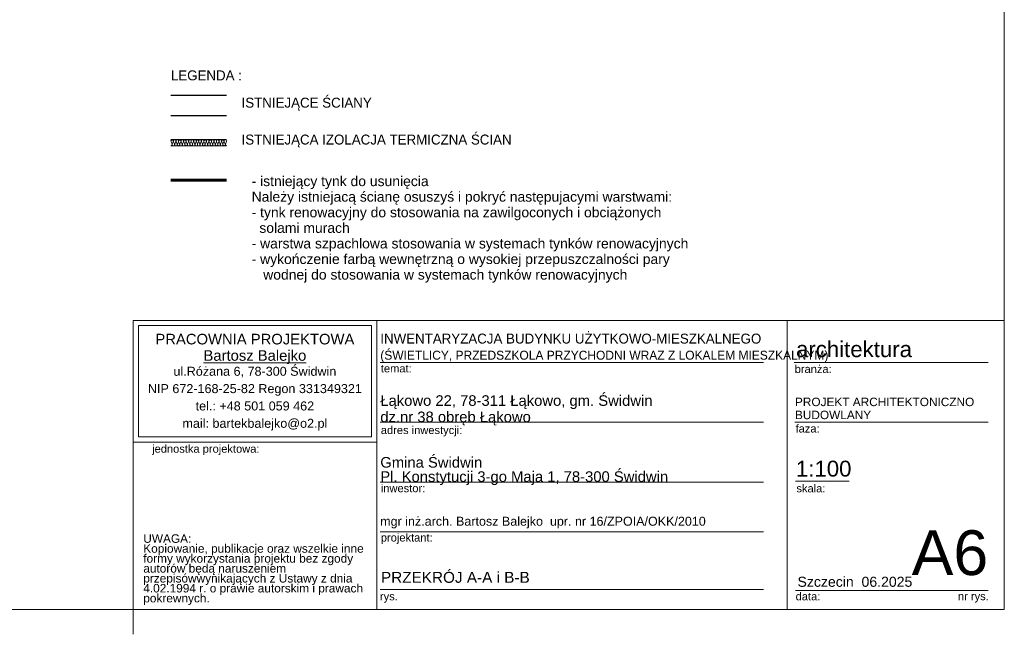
# Model space of a CAD drawing. Extents: x -623047 to -199286, y -27077 to 168279.
# Tile 16 of 194: x -602074 to -582297, y -27077 to -14723. Entities that reach past the tile are written whole.
import ezdxf

# ---------------------------------------------------------------- set-up
doc = ezdxf.new("R2010")
doc.units = 0
doc.header["$MEASUREMENT"] = 0
for name, color, linetype, lineweight in [('Arch opisy_Nr_Pióra__5', 7, 'Continuous', 13), ('ARCH TABELA_Nr_Pióra__1', 7, 'Continuous', 25), ('ARCH TABELA_Nr_Pióra__21', 7, 'Continuous', 9), ('ARCH TABELA_Nr_Pióra__7', 7, 'Continuous', 13), ('INWENT OPISY_Nr_Pióra__21', 7, 'Continuous', 9), ('INWENT.ŚCIANY_Nr_Pióra__1', 7, 'Continuous', 25), ('INWENT.ŚCIANY_Nr_Pióra__20', 1, 'Continuous', 60)]:
    doc.layers.add(name, color=color, linetype=linetype, lineweight=lineweight)
doc.layers.add('Inwent Izolacje', color=7, linetype='Continuous')
doc.layers.add('Inwent Izolacje_Nr_Pióra__2', color=7, linetype='Continuous', lineweight=13, true_color=0x7f7f7f)
doc.layers.add('INWENT.ŚCIANY_Nr_Pióra__3', color=7, linetype='Continuous', lineweight=13, true_color=0xff6600)
doc.styles.add('GENERATED_STYLE_10', font='arial.ttf')
doc.styles.add('GENERATED_STYLE_5', font='txt')
doc.styles.add('GENERATED_STYLE_7', font='arial.ttf')
doc.styles.add('GENERATED_STYLE_8', font='arial.ttf')
doc.styles.add('GENERATED_STYLE_9', font='arial.ttf')

# ---------------------------------------------------------------- blocks, each defined once
blk = doc.blocks.new('Izolacja cieplna 14_189', base_point=(-599038, -17258))
at = {"layer": 'Inwent Izolacje_Nr_Pióra__2', "linetype": 'Continuous'}
for p, q in [((-599035, -17174), (-599014, -17222)), ((-599010, -17222), (-598989, -17174)), ((-598985, -17174), (-598963, -17222)), ((-598959, -17222), (-598938, -17174)), ((-598934, -17174), (-598912, -17222)), ((-598908, -17222), (-598887, -17174)), ((-598883, -17174), (-598862, -17222)), ((-598857, -17222), (-598836, -17174)), ((-598832, -17174), (-598811, -17222)), ((-598806, -17222), (-598785, -17174)), ((-598781, -17174), (-598760, -17222)), ((-598755, -17222), (-598734, -17174)), ((-598730, -17174), (-598709, -17222)), ((-598705, -17222), (-598683, -17174)), ((-598679, -17174), (-598658, -17222)), ((-598654, -17222), (-598632, -17174)), ((-598628, -17174), (-598607, -17222)), ((-598603, -17222), (-598582, -17174)), ((-598577, -17174), (-598556, -17222)), ((-598552, -17222), (-598531, -17174)), ((-598526, -17174), (-598505, -17222)), ((-598501, -17222), (-598480, -17174)), ((-598475, -17174), (-598454, -17222)), ((-598450, -17222), (-598429, -17174)), ((-598425, -17174), (-598403, -17222)), ((-598399, -17222), (-598378, -17174)), ((-598374, -17174), (-598352, -17222)), ((-598348, -17222), (-598327, -17174)), ((-598323, -17174), (-598302, -17222)), ((-598297, -17222), (-598276, -17174)), ((-598272, -17174), (-598251, -17222)), ((-598246, -17222), (-598225, -17174)), ((-598221, -17174), (-598200, -17222)), ((-598195, -17222), (-598174, -17174)), ((-598170, -17174), (-598149, -17222)), ((-598145, -17222), (-598123, -17174)), ((-598119, -17174), (-598098, -17222)), ((-598094, -17222), (-598072, -17174)), ((-598068, -17174), (-598047, -17222)), ((-598043, -17222), (-598022, -17174)), ((-598017, -17174), (-597996, -17222)), ((-597992, -17222), (-597971, -17174)), ((-597966, -17174), (-597945, -17222)), ((-597941, -17222), (-597920, -17174))]:
    blk.add_line(p, q, dxfattribs=at)
for centre, start_param, end_param in [((-599012, -17163), 4.299595, 8.266775), ((-598961, -17163), 4.299595, 8.266775), ((-598910, -17163), 4.299595, 8.266775), ((-598859, -17163), 4.299595, 8.266775), ((-598808, -17163), 4.299595, 8.266775), ((-598758, -17163), 4.299595, 8.266775), ((-598707, -17163), 4.299595, 8.266775), ((-598656, -17163), 4.299595, 8.266775), ((-598605, -17163), 4.299595, 8.266775), ((-598554, -17163), 4.299595, 8.266775), ((-598503, -17163), 4.299595, 8.266775), ((-598452, -17163), 4.299595, 8.266775), ((-598401, -17163), 4.299595, 8.266775), ((-598350, -17163), 4.299595, 8.266775), ((-598299, -17163), 4.299595, 8.266775), ((-598248, -17163), 4.299595, 8.266775), ((-598198, -17163), 4.299595, 8.266775), ((-598147, -17163), 4.299595, 8.266775), ((-598096, -17163), 4.299595, 8.266775), ((-598045, -17163), 4.299595, 8.266775), ((-597994, -17163), 4.299595, 8.266775), ((-597943, -17163), 4.299595, 8.266775), ((-599038, -17232), 3.141593, 5.125182), ((-598987, -17232), 1.158004, 5.125183), ((-598936, -17232), 1.158004, 5.125183), ((-598885, -17232), 1.158004, 5.125183), ((-598834, -17232), 1.158004, 5.125183), ((-598783, -17232), 1.158004, 5.125183), ((-598732, -17232), 1.158004, 5.125183), ((-598681, -17232), 1.158004, 5.125183), ((-598630, -17232), 1.158004, 5.125183), ((-598579, -17232), 1.158004, 5.125183), ((-598528, -17232), 1.158004, 5.125183), ((-598478, -17232), 1.158004, 5.125183), ((-598427, -17232), 1.158004, 5.125183), ((-598376, -17232), 1.158004, 5.125183), ((-598325, -17232), 1.158004, 5.125183), ((-598274, -17232), 1.158004, 5.125183), ((-598223, -17232), 1.158004, 5.125183), ((-598172, -17232), 1.158004, 5.125183), ((-598121, -17232), 1.158004, 5.125183), ((-598070, -17232), 1.158004, 5.125183), ((-598019, -17232), 1.158004, 5.125183), ((-597968, -17232), 1.158004, 5.125183), ((-597918, -17232), 1.158004, 3.141593)]:
    blk.add_ellipse(centre, major_axis=(0, 25.5), ratio=0.997382, start_param=start_param, end_param=end_param, dxfattribs=at)

msp = doc.modelspace()

# ---------------------------------------------------------------- linework, layer by layer
at = {"layer": 'ARCH TABELA_Nr_Pióra__21', "linetype": 'Continuous'}
for p, q in [((-582297, 1872.9), (-582297, -26577.1)), ((-599797, -26577.1), (-599797, -20765.9)), ((-599797, -20765.9), (-594903.4, -20765.9)), ((-599797, -23212.7), (-599797, -20765.9)), ((-599797, -20765.9), (-582297, -20765.9)), ((-594903.4, -20765.9), (-594903.4, -26577.1)), ((-594903.4, -23212.7), (-594903.4, -20765.9)), ((-586658.7, -20765.9), (-586658.7, -26577.1)), ((-582297, -20765.9), (-582297, -26577.1)), ((-599690.6, -23106.3), (-599690.6, -20872.3)), ((-599690.6, -20872.3), (-595009.7, -20872.3)), ((-595009.7, -23106.3), (-595009.7, -20872.3)), ((-594903.4, -26577.1), (-594903.4, -21165.9)), ((-594831.1, -21615.9), (-587131.3, -21615.9)), ((-586519.4, -21615.9), (-582620, -21615.9)), ((-594831.1, -22815.9), (-587131.3, -22815.9)), ((-586501.9, -22815.9), (-582620, -22815.9)), ((-599690.6, -23106.3), (-595009.7, -23106.3)), ((-599797, -23212.7), (-594903.4, -23212.7)), ((-594831.1, -24015.9), (-587131.3, -24015.9)), ((-586490.1, -23998.6), (-585410.5, -23998.6)), ((-594831.1, -25015.9), (-587131.3, -25015.9)), ((-594831.1, -26177.1), (-587131.3, -26177.1)), ((-586490.1, -26194.7), (-584208.3, -26194.7)), ((-584208.3, -26194.7), (-582620, -26194.7)), ((-582297, -26577.1), (-623047, -26577.1)), ((-599797, -27077.1), (-599797, -26577.1)), ((-599797, -26577.1), (-594903.4, -26577.1)), ((-582297, -26577.1), (-594903.4, -26577.1))]:
    msp.add_line(p, q, dxfattribs=at)
at = {"layer": 'INWENT.ŚCIANY_Nr_Pióra__1', "linetype": 'Continuous'}
for p, q in [((-599037.6, -16237.9), (-597917.6, -16237.9)), ((-597917.6, -16657.9), (-599037.6, -16657.9)), ((-597917.6, -17137.9), (-599037.6, -17137.9))]:
    msp.add_line(p, q, dxfattribs=at)
at = {"layer": 'INWENT.ŚCIANY_Nr_Pióra__20', "linetype": 'Continuous'}
msp.add_line((-597917.6, -17947.9), (-599037.6, -17947.9), dxfattribs=at)
at = {"layer": 'INWENT.ŚCIANY_Nr_Pióra__3', "linetype": 'Continuous'}
msp.add_line((-599037.6, -17257.9), (-597917.6, -17257.9), dxfattribs=at)

# ---------------------------------------------------------------- block references
at = {"layer": 'Inwent Izolacje', "color": 104, "linetype": 'Continuous', "lineweight": 13, "true_color": 0x029e21}
msp.add_blockref('Izolacja cieplna 14_189', (-599037.6, -17257.9), dxfattribs=at)

# ---------------------------------------------------------------- texts
at = {"layer": 'Arch opisy_Nr_Pióra__5', "linetype": 'Continuous', "insert": (-597881.8, -17868.1), "char_height": 200, "width": 9728.552, "attachment_point": 1, "line_spacing_factor": 0.939381, "style": 'GENERATED_STYLE_10'}
msp.add_mtext('{      - istniejący tynk do usunięcia\\P      Należy istniejacą ścianę osuszyś i pokryć następujacymi warstwami:\\P      - tynk renowacyjny do stosowania na zawilgoconych i obciążonych \\P        solami murach\\P      - warstwa szpachlowa stosowania w systemach tynków renowacyjnych\\P      - wykończenie farbą wewnętrzną o wysokiej przepuszczalności pary \\P         wodnej do stosowania w systemach tynków renowacyjnych}', dxfattribs=at)
at = {"layer": 'ARCH TABELA_Nr_Pióra__1', "linetype": 'Continuous'}
for s, insert, char_height, attachment_point, line_spacing_factor, style in [('{\\pt22543.3;INWENTARYZACJA BUDYNKU UŻYTKOWO-MIESZKALNEGO\\P\\pt22543.3;\\H0.900000x;(ŚWIETLICY, PRZEDSZKOLA PRZYCHODNI WRAZ Z LOKALEM MIESZKALNYM)}', (-594831.1, -21611.2), 200, 7, 1.031617, 'GENERATED_STYLE_5'), ('{PROJEKT ARCHITEKTONICZNO\\PBUDOWLANY}', (-586501.9, -22320.5), 170, 1, 0.923713, 'GENERATED_STYLE_7')]:
    msp.add_mtext(s, dxfattribs=dict(at, insert=insert, char_height=char_height, attachment_point=attachment_point, line_spacing_factor=line_spacing_factor, style=style))
at = {"layer": 'ARCH TABELA_Nr_Pióra__1', "linetype": 'Continuous', "insert": (-594817.4, -25821.8), "char_height": 220, "attachment_point": 1, "style": 'GENERATED_STYLE_9'}
msp.add_mtext('{PRZEKRÓJ A-A i B-B}', dxfattribs=at)
at = {"layer": 'ARCH TABELA_Nr_Pióra__21', "linetype": 'Continuous', "insert": (-594831.1, -24077.2), "char_height": 212.766, "attachment_point": 7, "line_spacing_factor": 0.807442, "style": 'GENERATED_STYLE_7'}
msp.add_mtext('{Gmina Świdwin\\PPl. Konstytucji 3-go Maja 1, 78-300 Świdwin}', dxfattribs=at)
at = {"layer": 'ARCH TABELA_Nr_Pióra__7', "linetype": 'Continuous', "char_height": 212.766}
for s, insert, attachment_point, line_spacing_factor, style in [('{PRACOWNIA PROJEKTOWA\\P\\LBartosz Balejko}', (-597350.2, -21037.2), 2, 0.926719, 'GENERATED_STYLE_8'), ('{Łąkowo 22, 78-311 Łąkowo, gm. Świdwin\\Pdz.nr 38 obręb Łąkowo}', (-594831.1, -22877.2), 7, 0.92536, 'GENERATED_STYLE_7')]:
    msp.add_mtext(s, dxfattribs=dict(at, insert=insert, attachment_point=attachment_point, line_spacing_factor=line_spacing_factor, style=style))
at = {"layer": 'ARCH TABELA_Nr_Pióra__7', "linetype": 'Continuous', "style": 'GENERATED_STYLE_7'}
for s, insert, char_height, attachment_point in [('{architektura}', (-586480.7, -21186.2), 319.16, 1), ('{temat:}', (-594820.4, -21652.4), 159.58, 1), ('{branża:}', (-586507.6, -21664.6), 159.58, 1), ('{adres inwestycji:}', (-594820.4, -22892), 159.58, 1), ('{faza:}', (-586490.1, -22860.9), 159.58, 1), ('{jednostka projektowa:}', (-599414.1, -23267.3), 159.58, 1), ('{1:100}', (-586482.8, -23587.3), 319.16, 1), ('{inwestor:}', (-594820.4, -24060.9), 159.58, 1), ('{skala:}', (-586472.4, -24062.8), 159.58, 1), ('{mgr inż.arch. Bartosz Balejko  upr. nr 16/ZPOIA/OKK/2010}', (-594833.4, -24714), 180, 1), ('{projektant:}', (-594820.4, -25052.4), 159.58, 1), ('{A6}', (-582620, -24986.1), 900, 3), ('{Szczecin  06.2025}', (-586451.4, -25919.7), 202.128, 1), ('{rys.}', (-594838.4, -26234.2), 159.58, 1), ('{data:}', (-586488.7, -26234.2), 159.58, 1), ('{nr rys.}', (-583228, -26231.1), 159.58, 1)]:
    msp.add_mtext(s, dxfattribs=dict(at, insert=insert, char_height=char_height, attachment_point=attachment_point))
for s, insert, char_height, width, attachment_point, line_spacing_factor in [('{ul.Różana 6, 78-300 Świdwin\\PNIP 672-168-25-82 Regon 331349321\\Ptel.: +48 501 059 462\\Pmail: bartekbalejko@o2.pl}', (-597350.2, -21699.2), 180.852, 4680.851, 2, 1.156383), ('{UWAGA:\\PKopiowanie, publikacje oraz wszelkie inne formy wykorzystania projektu bez zgody autorów będą naruszeniem przepisówwynikających z Ustawy z dnia 4.02.1994 r. o prawie autorskim i prawach pokrewnych.}', (-599591.9, -25067.3), 170.2128, 4483.408, 1, 0.703415)]:
    msp.add_mtext(s, dxfattribs=dict(at, insert=insert, char_height=char_height, width=width, attachment_point=attachment_point, line_spacing_factor=line_spacing_factor))
at = {"layer": 'INWENT OPISY_Nr_Pióra__21', "linetype": 'Continuous', "char_height": 200, "attachment_point": 1, "style": 'GENERATED_STYLE_5'}
for s, insert in [('{LEGENDA :}', (-599037.6, -15742.3)), ('{ISTNIEJĄCE ŚCIANY}', (-597617.6, -16290.9)), ('{ISTNIEJĄCA IZOLACJA TERMICZNA ŚCIAN}', (-597617.6, -17032.2))]:
    msp.add_mtext(s, dxfattribs=dict(at, insert=insert))

doc.saveas('drawing.dxf')
